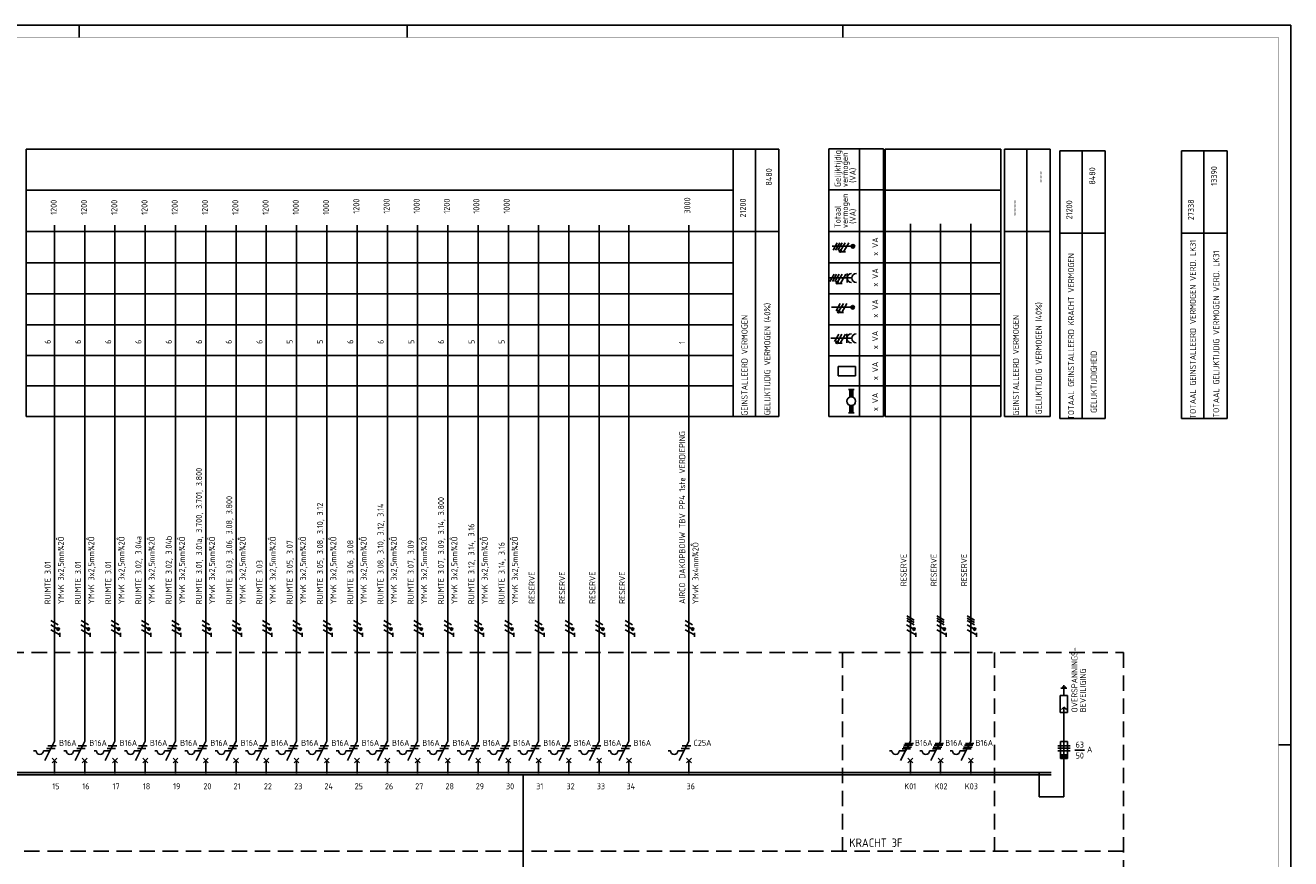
# Model space of a CAD drawing. Header units: millimetres. Extents: x 0 to 841, y 0 to 594.
# Tile 4 of 4: x 318 to 841, y 250 to 594. Entities that reach past the tile are written whole.
import ezdxf
from ezdxf.enums import TextEntityAlignment as Align

# ---------------------------------------------------------------- set-up
doc = ezdxf.new("R2010")
doc.units = ezdxf.units.MM
doc.linetypes.add('HIDDEN', pattern=[9.525, 6.35, -3.175])
for name, color, linetype in [('1', 7, 'CONTINUOUS'), ('40', 1, 'CONTINUOUS'), ('70', 1, 'CONTINUOUS'), ('71', 2, 'CONTINUOUS'), ('73', 4, 'CONTINUOUS'), ('BLOKASP', 9, 'CONTINUOUS'), ('EL$2B---_KADER', 4, 'CONTINUOUS'), ('LIJN018', 210, 'CONTINUOUS'), ('LIJN025', 10, 'CONTINUOUS'), ('LIJN035', 50, 'CONTINUOUS'), ('LIJN050', 90, 'CONTINUOUS'), ('TEKST25', 10, 'CONTINUOUS'), ('TEKST35', 50, 'CONTINUOUS'), ('TEKST50', 90, 'CONTINUOUS')]:
    doc.layers.add(name, color=color, linetype=linetype)
doc.styles.add('5_0', font='iso.shx')
doc.styles.add('ISO', font='ISO.SHX')
doc.styles.add('NEN', font='iso.shx')
doc.styles.add('ROMAND', font='romand')

# ---------------------------------------------------------------- blocks, each defined once
blk = doc.blocks.new('A1')
at = {"layer": 'LIJN025'}
for p, q in [((340.5, 589), (340.5, 594)), ((476, 589), (476, 594)), ((656, 589), (656, 594)), ((836, 297), (841, 297))]:
    blk.add_line(p, q, dxfattribs=at)
blk.add_lwpolyline([(0, 0), (0, 594), (841, 594), (841, 0)], close=True, dxfattribs=at)
at = {"layer": 'LIJN050', "const_width": 0.2}
blk.add_lwpolyline([(836, 5), (836, 589), (25, 589), (25, 5)], close=True, dxfattribs=at)
at = {"layer": 'TEKST25', "style": 'ROMAND', "width": 2.899115}
blk.add_attdef('STATUS', text='', height=2.5, dxfattribs=at).set_placement((795, 71.5), (834, 71.5), align=Align.FIT)
at = {"layer": 'TEKST25', "style": 'ISO'}
for tag, p in [('E', (796.25, 66)), ('NAAM-E', (807.75, 66)), ('DATUM-E', (826, 66)), ('D', (796.25, 61)), ('NAAM-D', (807.75, 61)), ('DATUM-D', (826, 61)), ('C', (796.25, 56)), ('NAAM-C', (807.75, 56)), ('DATUM-C', (826, 56)), ('B', (796.25, 51)), ('NAAM-B', (807.75, 51)), ('DATUM-B', (826, 51)), ('A', (796.25, 46)), ('NAAM-A', (807.75, 46)), ('DATUM-A', (826, 46))]:
    blk.add_attdef(tag, text='', height=2.5, dxfattribs=at).set_placement(p, align=Align.CENTER)
for tag, p in [('DATUM', (673.75, 36.25)), ('SCHAAL', (709, 36.25)), ('GETEKEND', (739.25, 36.25)), ('GECONTOL.', (774, 36.25)), ('FORMAAT', (804.25, 28.25))]:
    blk.add_attdef(tag, p, '', height=2.5, dxfattribs=at)
at = {"layer": 'TEKST35', "style": 'ISO'}
for tag, p in [('PROJECT', (675.5, 72.5)), ('PLAATS', (675.5, 63.5)), ('INSTALLATIE-REGEL1', (675.5, 52.5)), ('INSTALLATIE-REGEL2', (675.5, 43.5))]:
    blk.add_attdef(tag, p, '', height=4, dxfattribs=at)
blk.add_attdef('PROJ.NR.', text='', height=4, dxfattribs=at).set_placement((822, 23), align=Align.CENTER)
at = {"layer": 'TEKST50', "style": 'ISO'}
blk.add_attdef('FILE-NAAM', text='', height=5, dxfattribs=at).set_placement((814.5, 7.5), align=Align.CENTER)

msp = doc.modelspace()

# ---------------------------------------------------------------- linework, layer by layer
at = {"layer": '1', "color": 1}
for p, q in [((685.42, 348.49), (682.38, 350.24)), ((697.92, 348.49), (694.88, 350.24)), ((710.42, 348.49), (707.38, 350.24)), ((331.79, 344.77), (328.8, 346.49)), ((331.87, 346.49), (328.83, 348.24)), ((344.29, 344.77), (341.3, 346.49)), ((344.37, 346.49), (341.33, 348.24)), ((356.79, 344.77), (353.8, 346.49)), ((356.87, 346.49), (353.83, 348.24)), ((369.29, 344.77), (366.3, 346.49)), ((369.37, 346.49), (366.33, 348.24)), ((381.79, 344.77), (378.8, 346.49)), ((381.87, 346.49), (378.83, 348.24)), ((394.29, 344.77), (391.3, 346.49)), ((394.37, 346.49), (391.33, 348.24)), ((406.79, 344.77), (403.8, 346.49)), ((406.87, 346.49), (403.83, 348.24)), ((419.29, 344.77), (416.3, 346.49)), ((419.37, 346.49), (416.33, 348.24)), ((431.79, 344.77), (428.8, 346.49)), ((431.87, 346.49), (428.83, 348.24)), ((444.29, 344.77), (441.3, 346.49)), ((444.37, 346.49), (441.33, 348.24)), ((456.79, 344.77), (453.8, 346.49)), ((456.87, 346.49), (453.83, 348.24)), ((469.29, 344.77), (466.3, 346.49)), ((469.37, 346.49), (466.33, 348.24)), ((481.79, 344.77), (478.8, 346.49)), ((481.87, 346.49), (478.83, 348.24)), ((494.29, 344.77), (491.3, 346.49)), ((494.37, 346.49), (491.33, 348.24)), ((506.79, 344.77), (503.8, 346.49)), ((506.87, 346.49), (503.83, 348.24)), ((519.29, 344.77), (516.3, 346.49)), ((519.37, 346.49), (516.33, 348.24)), ((531.79, 344.77), (528.8, 346.49)), ((531.87, 346.49), (528.83, 348.24)), ((544.29, 344.77), (541.3, 346.49)), ((544.37, 346.49), (541.33, 348.24)), ((556.79, 344.77), (553.8, 346.49)), ((556.87, 346.49), (553.83, 348.24)), ((569.09, 344.77), (566.1, 346.49)), ((569.17, 346.49), (566.13, 348.24)), ((593.89, 344.77), (590.9, 346.49)), ((593.97, 346.49), (590.93, 348.24)), ((685.34, 344.77), (682.35, 346.49)), ((685.42, 347.49), (682.38, 349.24)), ((685.42, 346.49), (682.38, 348.24)), ((697.84, 344.77), (694.85, 346.49)), ((697.92, 347.49), (694.88, 349.24)), ((697.92, 346.49), (694.88, 348.24)), ((710.34, 344.77), (707.35, 346.49)), ((710.42, 347.49), (707.38, 349.24)), ((710.42, 346.49), (707.38, 348.24)), ((332.62, 342.33), (328.83, 344.52)), ((345.12, 342.33), (341.33, 344.52)), ((357.62, 342.33), (353.83, 344.52)), ((370.12, 342.33), (366.33, 344.52)), ((382.62, 342.33), (378.83, 344.52)), ((395.12, 342.33), (391.33, 344.52)), ((407.62, 342.33), (403.83, 344.52)), ((420.12, 342.33), (416.33, 344.52)), ((432.62, 342.33), (428.83, 344.52)), ((445.12, 342.33), (441.33, 344.52)), ((457.62, 342.33), (453.83, 344.52)), ((470.12, 342.33), (466.33, 344.52)), ((482.62, 342.33), (478.83, 344.52)), ((495.12, 342.33), (491.33, 344.52)), ((507.62, 342.33), (503.83, 344.52)), ((520.12, 342.33), (516.33, 344.52)), ((532.62, 342.33), (528.83, 344.52)), ((545.12, 342.33), (541.33, 344.52)), ((557.62, 342.33), (553.83, 344.52)), ((569.92, 342.33), (566.13, 344.52)), ((594.72, 342.33), (590.93, 344.52)), ((686.17, 342.33), (682.38, 344.52)), ((698.67, 342.33), (694.88, 344.52)), ((711.17, 342.33), (707.38, 344.52)), ((744.85, 296.54), (749.85, 296.54)), ((749.85, 296.54), (744.85, 296.54)), ((744.85, 295.54), (749.85, 295.54)), ((744.85, 294.54), (749.85, 294.54))]:
    msp.add_line(p, q, dxfattribs=at)
at = {"layer": '1', "color": 2}
for p, q in [((745.8, 317.35), (748.8, 317.35)), ((745.8, 310.35), (745.8, 317.35)), ((748.8, 317.35), (748.8, 310.35)), ((745.8, 310.35), (748.8, 310.35)), ((326.33, 290.53), (330.35, 298.56)), ((338.83, 290.53), (342.85, 298.56)), ((351.33, 290.53), (355.35, 298.56)), ((363.83, 290.53), (367.85, 298.56)), ((376.33, 290.53), (380.35, 298.56)), ((388.83, 290.53), (392.85, 298.56)), ((401.33, 290.53), (405.35, 298.56)), ((413.83, 290.53), (417.85, 298.56)), ((426.33, 290.53), (430.35, 298.56)), ((438.83, 290.53), (442.85, 298.56)), ((451.33, 290.53), (455.35, 298.56)), ((463.83, 290.53), (467.85, 298.56)), ((476.33, 290.53), (480.35, 298.56)), ((488.83, 290.53), (492.85, 298.56)), ((501.33, 290.53), (505.35, 298.56)), ((513.83, 290.53), (517.85, 298.56)), ((526.33, 290.53), (530.35, 298.56)), ((538.83, 290.53), (542.85, 298.56)), ((551.33, 290.53), (555.35, 298.56)), ((563.63, 290.53), (567.65, 298.56)), ((588.43, 290.53), (592.45, 298.56)), ((679.88, 290.53), (683.9, 298.56)), ((692.38, 290.53), (696.4, 298.56)), ((704.88, 290.53), (708.9, 298.56)), ((745.85, 298.29), (748.85, 298.29)), ((745.85, 291.29), (745.85, 298.29)), ((748.85, 298.29), (748.85, 291.29)), ((321.75, 294.53), (322.75, 294.53)), ((325.75, 294.53), (328.33, 294.53)), ((334.25, 294.53), (335.25, 294.53)), ((338.25, 294.53), (340.83, 294.53)), ((346.75, 294.53), (347.75, 294.53)), ((350.75, 294.53), (353.33, 294.53)), ((359.25, 294.53), (360.25, 294.53)), ((363.25, 294.53), (365.83, 294.53)), ((371.75, 294.53), (372.75, 294.53)), ((375.75, 294.53), (378.33, 294.53)), ((384.25, 294.53), (385.25, 294.53)), ((388.25, 294.53), (390.83, 294.53)), ((396.75, 294.53), (397.75, 294.53)), ((400.75, 294.53), (403.33, 294.53)), ((409.25, 294.53), (410.25, 294.53)), ((413.25, 294.53), (415.83, 294.53)), ((421.75, 294.53), (422.75, 294.53)), ((425.75, 294.53), (428.33, 294.53)), ((434.25, 294.53), (435.25, 294.53)), ((438.25, 294.53), (440.83, 294.53)), ((446.75, 294.53), (447.75, 294.53)), ((450.75, 294.53), (453.33, 294.53)), ((459.25, 294.53), (460.25, 294.53)), ((463.25, 294.53), (465.83, 294.53)), ((471.75, 294.53), (472.75, 294.53)), ((475.75, 294.53), (478.33, 294.53)), ((484.25, 294.53), (485.25, 294.53)), ((488.25, 294.53), (490.83, 294.53)), ((496.75, 294.53), (497.75, 294.53)), ((500.75, 294.53), (503.33, 294.53)), ((509.25, 294.53), (510.25, 294.53)), ((513.25, 294.53), (515.83, 294.53)), ((521.75, 294.53), (522.75, 294.53)), ((525.75, 294.53), (528.33, 294.53)), ((534.25, 294.53), (535.25, 294.53)), ((538.25, 294.53), (540.83, 294.53)), ((546.75, 294.53), (547.75, 294.53)), ((550.75, 294.53), (553.33, 294.53)), ((559.05, 294.53), (560.05, 294.53)), ((563.05, 294.53), (565.63, 294.53)), ((583.85, 294.53), (584.85, 294.53)), ((587.85, 294.53), (590.43, 294.53)), ((675.3, 294.53), (676.3, 294.53)), ((679.3, 294.53), (681.88, 294.53)), ((687.8, 294.53), (688.8, 294.53)), ((691.8, 294.53), (694.38, 294.53)), ((700.3, 294.53), (701.3, 294.53)), ((704.3, 294.53), (706.88, 294.53)), ((748.85, 292.79), (745.85, 292.79)), ((748.85, 292.54), (745.85, 292.54)), ((748.85, 292.29), (745.85, 292.29)), ((748.85, 292.04), (745.85, 292.04)), ((748.85, 291.79), (745.85, 291.79)), ((748.85, 291.54), (745.85, 291.54)), ((748.85, 291.29), (745.85, 291.29))]:
    msp.add_line(p, q, dxfattribs=at)
at = {"layer": '1', "color": 1}
for centre in [(331.87, 344.74), (344.37, 344.74), (356.87, 344.74), (369.37, 344.74), (381.87, 344.74), (394.37, 344.74), (406.87, 344.74), (419.37, 344.74), (431.87, 344.74), (444.37, 344.74), (456.87, 344.74), (469.37, 344.74), (481.87, 344.74), (494.37, 344.74), (506.87, 344.74), (519.37, 344.74), (531.87, 344.74), (544.37, 344.74), (556.87, 344.74), (569.17, 344.74), (593.97, 344.74), (685.42, 344.74), (697.92, 344.74), (710.42, 344.74)]:
    msp.add_circle(centre, 0.5, dxfattribs=at)
at = {"layer": '1', "color": 2}
for centre in [(324.25, 294.53), (336.75, 294.53), (349.25, 294.53), (361.75, 294.53), (374.25, 294.53), (386.75, 294.53), (399.25, 294.53), (411.75, 294.53), (424.25, 294.53), (436.75, 294.53), (449.25, 294.53), (461.75, 294.53), (474.25, 294.53), (486.75, 294.53), (499.25, 294.53), (511.75, 294.53), (524.25, 294.53), (536.75, 294.53), (549.25, 294.53), (561.55, 294.53), (586.35, 294.53), (677.8, 294.53), (690.3, 294.53), (702.8, 294.53)]:
    msp.add_arc(centre, 1.5, 180, 0, dxfattribs=at)
at = {"layer": '70'}
for p, q in [((332.61, 341.62), (332.61, 343.17)), ((345.11, 341.62), (345.11, 343.17)), ((357.61, 341.62), (357.61, 343.17)), ((370.11, 341.62), (370.11, 343.17)), ((382.61, 341.62), (382.61, 343.17)), ((395.11, 341.62), (395.11, 343.17)), ((407.61, 341.62), (407.61, 343.17)), ((420.11, 341.62), (420.11, 343.17)), ((432.61, 341.62), (432.61, 343.17)), ((445.11, 341.62), (445.11, 343.17)), ((457.61, 341.62), (457.61, 343.17)), ((470.11, 341.62), (470.11, 343.17)), ((482.61, 341.62), (482.61, 343.17)), ((495.11, 341.62), (495.11, 343.17)), ((507.61, 341.62), (507.61, 343.17)), ((520.11, 341.62), (520.11, 343.17)), ((532.61, 341.62), (532.61, 343.17)), ((545.11, 341.62), (545.11, 343.17)), ((557.61, 341.62), (557.61, 343.17)), ((569.91, 341.62), (569.91, 343.17)), ((594.71, 341.62), (594.71, 343.17)), ((686.16, 341.62), (686.16, 343.17)), ((698.66, 341.62), (698.66, 343.17)), ((711.16, 341.62), (711.16, 343.17)), ((748.55, 320.35), (746.05, 320.35)), ((748.05, 320.85), (746.55, 320.85)), ((747.55, 321.35), (747.05, 321.35)), ((747.3, 320.35), (747.3, 317.35)), ((327.08, 295.53), (330.58, 295.53)), ((327.58, 296.53), (331.08, 296.53)), ((339.58, 295.53), (343.08, 295.53)), ((340.08, 296.53), (343.58, 296.53)), ((352.08, 295.53), (355.58, 295.53)), ((352.58, 296.53), (356.08, 296.53)), ((364.58, 295.53), (368.08, 295.53)), ((365.08, 296.53), (368.58, 296.53)), ((377.08, 295.53), (380.58, 295.53)), ((377.58, 296.53), (381.08, 296.53)), ((389.58, 295.53), (393.08, 295.53)), ((390.08, 296.53), (393.58, 296.53)), ((402.08, 295.53), (405.58, 295.53)), ((402.58, 296.53), (406.08, 296.53)), ((414.58, 295.53), (418.08, 295.53)), ((415.08, 296.53), (418.58, 296.53)), ((427.08, 295.53), (430.58, 295.53)), ((427.58, 296.53), (431.08, 296.53)), ((439.58, 295.53), (443.08, 295.53)), ((440.08, 296.53), (443.58, 296.53)), ((452.08, 295.53), (455.58, 295.53)), ((452.58, 296.53), (456.08, 296.53)), ((464.58, 295.53), (468.08, 295.53)), ((465.08, 296.53), (468.58, 296.53)), ((477.08, 295.53), (480.58, 295.53)), ((477.58, 296.53), (481.08, 296.53)), ((489.58, 295.53), (493.08, 295.53)), ((490.08, 296.53), (493.58, 296.53)), ((502.08, 295.53), (505.58, 295.53)), ((502.58, 296.53), (506.08, 296.53)), ((514.58, 295.53), (518.08, 295.53)), ((515.08, 296.53), (518.58, 296.53)), ((527.08, 295.53), (530.58, 295.53)), ((527.58, 296.53), (531.08, 296.53)), ((539.58, 295.53), (543.08, 295.53)), ((540.08, 296.53), (543.58, 296.53)), ((552.08, 295.53), (555.58, 295.53)), ((552.58, 296.53), (556.08, 296.53)), ((564.38, 295.53), (567.88, 295.53)), ((564.88, 296.53), (568.38, 296.53)), ((589.18, 295.53), (592.68, 295.53)), ((589.68, 296.53), (593.18, 296.53)), ((680.51, 295.28), (684.01, 295.28)), ((680.88, 296.03), (684.38, 296.03)), ((681.26, 296.78), (684.76, 296.78)), ((681.63, 297.53), (685.13, 297.53)), ((693.01, 295.28), (696.51, 295.28)), ((693.38, 296.03), (696.88, 296.03)), ((693.76, 296.78), (697.26, 296.78)), ((694.13, 297.53), (697.63, 297.53)), ((705.51, 295.28), (709.01, 295.28)), ((705.88, 296.03), (709.38, 296.03)), ((706.26, 296.78), (709.76, 296.78)), ((706.63, 297.53), (710.13, 297.53)), ((751.87, 294.81), (755.87, 294.81))]:
    msp.add_line(p, q, dxfattribs=at)
at = {"layer": '70', "const_width": 0.5}
for points in [[(331.87, 344.99, 1), (331.87, 344.49, 1)], [(344.37, 344.99, 1), (344.37, 344.49, 1)], [(356.87, 344.99, 1), (356.87, 344.49, 1)], [(369.37, 344.99, 1), (369.37, 344.49, 1)], [(381.87, 344.99, 1), (381.87, 344.49, 1)], [(394.37, 344.99, 1), (394.37, 344.49, 1)], [(406.87, 344.99, 1), (406.87, 344.49, 1)], [(419.37, 344.99, 1), (419.37, 344.49, 1)], [(431.87, 344.99, 1), (431.87, 344.49, 1)], [(444.37, 344.99, 1), (444.37, 344.49, 1)], [(456.87, 344.99, 1), (456.87, 344.49, 1)], [(519.37, 344.99, 1), (519.37, 344.49, 1)], [(531.87, 344.99, 1), (531.87, 344.49, 1)], [(544.37, 344.99, 1), (544.37, 344.49, 1)], [(556.87, 344.99, 1), (556.87, 344.49, 1)], [(569.17, 344.99, 1), (569.17, 344.49, 1)], [(593.97, 344.99, 1), (593.97, 344.49, 1)], [(685.42, 344.99, 1), (685.42, 344.49, 1)], [(697.92, 344.99, 1), (697.92, 344.49, 1)], [(710.42, 344.99, 1), (710.42, 344.49, 1)]]:
    msp.add_lwpolyline(points, format="xyb", close=True, dxfattribs=at)
at = {"layer": '70'}
for centre, start, end in [((469.37, 344.74), 90, 270), ((469.37, 344.74), 270, 90), ((481.87, 344.74), 90, 270), ((481.87, 344.74), 270, 90), ((494.37, 344.74), 90, 270), ((494.37, 344.74), 270, 90), ((506.87, 344.74), 90, 270), ((506.87, 344.74), 270, 90)]:
    msp.add_arc(centre, 0.25, start, end, dxfattribs=at)
at = {"layer": '71'}
for p, q in [((746.33, 311.5), (747.33, 312.5)), ((748.33, 311.5), (747.33, 312.5)), ((747.34, 275.47), (747.34, 312.5)), ((329.35, 289.53), (331.35, 291.53)), ((331.35, 289.53), (329.35, 291.53)), ((343.85, 289.53), (341.85, 291.53)), ((341.85, 289.53), (343.85, 291.53)), ((356.35, 289.53), (354.35, 291.53)), ((354.35, 289.53), (356.35, 291.53)), ((368.85, 289.53), (366.85, 291.53)), ((366.85, 289.53), (368.85, 291.53)), ((381.35, 289.53), (379.35, 291.53)), ((379.35, 289.53), (381.35, 291.53)), ((393.85, 289.53), (391.85, 291.53)), ((391.85, 289.53), (393.85, 291.53)), ((406.35, 289.53), (404.35, 291.53)), ((404.35, 289.53), (406.35, 291.53)), ((418.85, 289.53), (416.85, 291.53)), ((416.85, 289.53), (418.85, 291.53)), ((431.35, 289.53), (429.35, 291.53)), ((429.35, 289.53), (431.35, 291.53)), ((443.85, 289.53), (441.85, 291.53)), ((441.85, 289.53), (443.85, 291.53)), ((456.35, 289.53), (454.35, 291.53)), ((454.35, 289.53), (456.35, 291.53)), ((468.85, 289.53), (466.85, 291.53)), ((466.85, 289.53), (468.85, 291.53)), ((481.35, 289.53), (479.35, 291.53)), ((479.35, 289.53), (481.35, 291.53)), ((493.85, 289.53), (491.85, 291.53)), ((491.85, 289.53), (493.85, 291.53)), ((506.35, 289.53), (504.35, 291.53)), ((504.35, 289.53), (506.35, 291.53)), ((516.85, 289.53), (518.85, 291.53)), ((518.85, 289.53), (516.85, 291.53)), ((529.35, 289.53), (531.35, 291.53)), ((531.35, 289.53), (529.35, 291.53)), ((541.85, 289.53), (543.85, 291.53)), ((543.85, 289.53), (541.85, 291.53)), ((554.35, 289.53), (556.35, 291.53)), ((556.35, 289.53), (554.35, 291.53)), ((566.65, 289.53), (568.65, 291.53)), ((568.65, 289.53), (566.65, 291.53)), ((591.45, 289.53), (593.45, 291.53)), ((593.45, 289.53), (591.45, 291.53)), ((682.9, 289.53), (684.9, 291.53)), ((684.9, 289.53), (682.9, 291.53)), ((695.4, 289.53), (697.4, 291.53)), ((697.4, 289.53), (695.4, 291.53)), ((707.9, 289.53), (709.9, 291.53)), ((709.9, 289.53), (707.9, 291.53)), ((737.15, 275.47), (737.15, 285.47))]:
    msp.add_line(p, q, dxfattribs=at)
at = {"layer": '73'}
for p, q in [((291.31, 285.55), (742.05, 285.55)), ((291.31, 284.55), (742.05, 284.55))]:
    msp.add_line(p, q, dxfattribs=at)
msp.add_solid([(742.05, 284.55), (742.05, 285.55), (291.31, 284.55), (291.31, 285.55)], dxfattribs=at)
at = {"layer": 'BLOKASP', "color": 9, "linetype": 'Continuous'}
for p, q in [((650.17, 432.52), (650.17, 542.99)), ((650.17, 542.99), (672.85, 542.99)), ((662.85, 432.52), (662.85, 542.99)), ((672.85, 432.52), (672.85, 542.99)), ((650.17, 526.07), (672.85, 526.07)), ((650.17, 508.83), (672.85, 508.83)), ((650.17, 495.95), (672.85, 495.95)), ((650.17, 483.09), (672.85, 483.09)), ((650.17, 470.37), (672.85, 470.37)), ((650.17, 457.6), (672.85, 457.6)), ((650.17, 445.15), (672.85, 445.15)), ((650.17, 432.52), (672.85, 432.52))]:
    msp.add_line(p, q, dxfattribs=at)
at = {"layer": 'BLOKASP', "color": 9}
for p, q in [((659.64, 502.8), (651.57, 502.8)), ((653.71, 504.23), (651.96, 501.2)), ((654.71, 504.23), (652.96, 501.2)), ((655.71, 504.23), (653.96, 501.2)), ((656.96, 504.23), (655.24, 501.24)), ((658.46, 504.23), (656.28, 500.45)), ((657.05, 500.45), (655.5, 500.45)), ((657.74, 487.83), (657.74, 491.59)), ((650.65, 489.71), (659.74, 489.71)), ((652.44, 491.23), (650.69, 488.2)), ((653.44, 491.23), (651.69, 488.2)), ((654.44, 491.23), (652.69, 488.2)), ((655.69, 491.23), (653.97, 488.24)), ((655.78, 487.45), (654.23, 487.45)), ((657.19, 491.23), (655.01, 487.45)), ((659.58, 477.6), (651.38, 477.6)), ((654.96, 479.22), (653.21, 476.19)), ((656.21, 479.22), (654.48, 476.23)), ((657.71, 479.22), (655.52, 475.43)), ((656.3, 475.43), (654.74, 475.43)), ((654.36, 466.52), (652.61, 463.49)), ((655.61, 466.52), (653.88, 463.53)), ((657.11, 466.52), (654.92, 462.73)), ((657.66, 462.94), (657.66, 466.69)), ((651.06, 464.81), (659.66, 464.81)), ((655.7, 462.73), (654.14, 462.73)), ((654.12, 449.37), (654.12, 453.12)), ((654.12, 453.12), (661.3, 453.12)), ((661.3, 449.37), (661.3, 453.12)), ((654.12, 449.37), (661.3, 449.37)), ((658.29, 443.6), (660.69, 443.6)), ((658.89, 440.49), (658.89, 443.6)), ((660.09, 440.49), (660.09, 443.6)), ((660.69, 434), (658.29, 434)), ((658.89, 437.1), (658.89, 434)), ((660.09, 437.1), (660.09, 434))]:
    msp.add_line(p, q, dxfattribs=at)
at = {"layer": 'BLOKASP', "color": 9, "const_width": 0.5}
for points in [[(654.74, 500.81, 1), (655.24, 500.81, 1)], [(653.47, 487.81, 1), (653.97, 487.81, 1)], [(653.99, 475.79, 1), (654.49, 475.79, 1)], [(653.39, 463.09, 1), (653.89, 463.09, 1)]]:
    msp.add_lwpolyline(points, format="xyb", close=True, dxfattribs=at)
at = {"layer": 'BLOKASP', "color": 9}
for centre, radius in [((660.14, 502.8), 0.75), ((660.14, 502.8), 0.5), ((660.14, 502.8), 0.25), ((654.99, 500.81), 0.5), ((653.72, 487.81), 0.5), ((654.24, 475.79), 0.5), ((660.08, 477.6), 0.75), ((660.08, 477.6), 0.5), ((660.08, 477.6), 0.25), ((653.64, 463.09), 0.5), ((659.49, 438.8), 1.8)]:
    msp.add_circle(centre, radius, dxfattribs=at)
for centre in [(659.62, 489.71), (661.62, 489.71), (659.53, 464.81), (661.53, 464.81)]:
    msp.add_arc(centre, 1.88, 90, 270, dxfattribs=at)
for points in [[(658.89, 440.6), (660.09, 440.6), (658.89, 443.6), (660.09, 443.6)], [(658.89, 440.6), (658.89, 440.54), (659.49, 440.6)], [(660.09, 440.54), (660.09, 440.6), (659.55, 440.6)], [(658.89, 437), (658.89, 437.06), (659.43, 437)], [(658.89, 434), (660.09, 434), (658.89, 437), (660.09, 437)], [(660.09, 437), (660.09, 437.06), (659.55, 437)]]:
    msp.add_solid(points, dxfattribs=at)
at = {"layer": 'LIJN018', "color": 9, "linetype": 'Continuous'}
for p, q in [((318.6, 432.55), (318.6, 542.89)), ((318.6, 542.89), (580.36, 542.89)), ((348.98, 542.89), (610.73, 542.89)), ((673.45, 432.55), (673.45, 542.89)), ((673.45, 542.89), (721.26, 542.89)), ((318.6, 525.89), (580.36, 525.89)), ((348.98, 525.89), (610.73, 525.89)), ((673.45, 525.89), (721.26, 525.89)), ((318.6, 508.93), (580.36, 508.93)), ((348.98, 508.93), (610.73, 508.93)), ((673.45, 508.93), (721.26, 508.93)), ((318.6, 495.93), (580.36, 495.93)), ((348.98, 495.93), (610.73, 495.93)), ((673.45, 495.93), (721.26, 495.93)), ((318.6, 483.15), (580.36, 483.15)), ((348.98, 483.15), (610.73, 483.15)), ((673.45, 483.15), (721.26, 483.15)), ((318.6, 470.35), (580.36, 470.35)), ((348.98, 470.35), (610.73, 470.35)), ((673.45, 470.35), (721.26, 470.35)), ((318.6, 457.65), (580.36, 457.65)), ((348.98, 457.65), (610.73, 457.65)), ((673.45, 457.65), (721.26, 457.65)), ((318.6, 445.15), (580.36, 445.15)), ((348.98, 445.15), (610.73, 445.15)), ((673.45, 445.15), (721.26, 445.15)), ((318.6, 432.55), (580.36, 432.55)), ((348.98, 432.55), (610.73, 432.55)), ((673.45, 432.55), (721.26, 432.55))]:
    msp.add_line(p, q, dxfattribs=at)
at = {"layer": 'LIJN018', "color": 9}
msp.add_line((721.26, 432.55), (721.26, 542.89), dxfattribs=at)
at = {"layer": 'LIJN025', "linetype": 'Continuous'}
for p, q in [((610.73, 432.52), (610.73, 542.92)), ((610.73, 542.92), (629.53, 542.92)), ((619.9, 432.52), (619.9, 542.77)), ((629.53, 432.52), (629.53, 542.92)), ((722.83, 432.52), (722.83, 542.92)), ((722.83, 542.92), (741.63, 542.92)), ((732, 432.52), (732, 542.77)), ((741.63, 432.52), (741.63, 542.92)), ((745.63, 431.76), (745.63, 542.17)), ((745.63, 542.17), (764.42, 542.17)), ((754.8, 431.76), (754.8, 542.01)), ((764.42, 431.76), (764.42, 542.17)), ((795.94, 431.76), (795.94, 542.17)), ((795.94, 542.17), (814.74, 542.17)), ((805.11, 431.76), (805.11, 542.01)), ((814.74, 431.76), (814.74, 542.17)), ((610.73, 508.92), (629.53, 508.92)), ((722.83, 508.92), (741.63, 508.92)), ((745.63, 508.17), (764.42, 508.17)), ((795.94, 508.17), (814.74, 508.17))]:
    msp.add_line(p, q, dxfattribs=at)
at = {"layer": 'LIJN025'}
for p, q in [((610.73, 432.52), (629.53, 432.52)), ((722.83, 432.52), (741.63, 432.52)), ((745.63, 431.76), (764.42, 431.76)), ((795.94, 431.76), (814.74, 431.76))]:
    msp.add_line(p, q, dxfattribs=at)
at = {"layer": 'LIJN025', "linetype": 'HIDDEN'}
for p, q in [((63.75, 335.12), (771.9, 335.12)), ((655.9, 335.12), (655.9, 253.12)), ((718.65, 335.12), (718.65, 253.12)), ((771.9, 335.12), (771.9, 170.17)), ((771.9, 253.12), (63.75, 253.12))]:
    msp.add_line(p, q, dxfattribs=at)
at = {"layer": 'LIJN035'}
for p, q in [((330.35, 298.56), (330.35, 511.57)), ((342.85, 298.56), (342.85, 511.57)), ((355.35, 298.56), (355.35, 511.57)), ((367.85, 298.56), (367.85, 511.57)), ((380.35, 298.56), (380.35, 511.57)), ((392.85, 298.56), (392.85, 511.57)), ((405.35, 298.56), (405.35, 511.57)), ((417.85, 298.56), (417.85, 511.57)), ((430.35, 298.56), (430.35, 511.57)), ((442.85, 298.56), (442.85, 511.57)), ((455.35, 298.56), (455.35, 511.57)), ((467.85, 298.56), (467.85, 511.57)), ((480.35, 298.56), (480.35, 511.57)), ((492.85, 298.56), (492.85, 511.57)), ((505.35, 298.56), (505.35, 511.57)), ((517.85, 298.56), (517.85, 511.57)), ((530.35, 298.56), (530.35, 511.57)), ((542.85, 298.56), (542.85, 511.57)), ((555.35, 298.56), (555.35, 511.57)), ((567.65, 298.56), (567.65, 511.57)), ((592.45, 298.56), (592.45, 511.57)), ((683.9, 298.56), (683.9, 512.07)), ((696.4, 298.56), (696.4, 512.07)), ((708.9, 298.56), (708.9, 512.07)), ((330.35, 285.12), (330.35, 290.62)), ((342.85, 285.12), (342.85, 290.62)), ((355.35, 285.12), (355.35, 290.62)), ((367.85, 285.12), (367.85, 290.62)), ((380.35, 285.12), (380.35, 290.62)), ((392.85, 285.12), (392.85, 290.62)), ((405.35, 285.12), (405.35, 290.62)), ((417.85, 285.12), (417.85, 290.62)), ((430.35, 285.12), (430.35, 290.62)), ((442.85, 285.12), (442.85, 290.62)), ((455.35, 285.12), (455.35, 290.62)), ((467.85, 285.12), (467.85, 290.62)), ((480.35, 285.12), (480.35, 290.62)), ((492.85, 285.12), (492.85, 290.62)), ((505.35, 285.12), (505.35, 290.62)), ((517.85, 285.12), (517.85, 290.62)), ((530.35, 285.12), (530.35, 290.62)), ((542.85, 285.12), (542.85, 290.62)), ((555.35, 285.12), (555.35, 290.62)), ((567.65, 285.12), (567.65, 290.62)), ((592.45, 285.12), (592.45, 290.62)), ((683.9, 285.12), (683.9, 290.62)), ((696.4, 285.12), (696.4, 290.62)), ((708.9, 285.12), (708.9, 290.62)), ((523.98, 231.21), (523.98, 284.62)), ((737.15, 275.47), (747.34, 275.47))]:
    msp.add_line(p, q, dxfattribs=at)

# ---------------------------------------------------------------- block references
at = {"layer": 'EL$2B---_KADER'}
msp.add_blockref('A1', (0, 0), dxfattribs=at)

# ---------------------------------------------------------------- texts
at = {"layer": '40', "style": 'NEN'}
for s, p in [('8480', (626.71, 531.42)), ('8480', (760.27, 531.82)), ('13390', (810.59, 531.82)), ('---', (738.81, 531.42)), ('21200', (615.99, 518.6)), ('----', (728.09, 518.6)), ('21200', (750.76, 517.84)), ('27338', (801.07, 517.84)), ('TOTAAL GEINSTALLEERD VERMOGEN VERD. LK31', (801.85, 468.57)), ('TOTAAL GELIJKTIJDIG VERMOGEN VERD. LK31', (811.48, 466.56)), ('TOTAAL GEINSTALLEERD KRACHT VERMOGEN', (751.54, 465.56)), ('GELIJKTIJDIG VERMOGEN (40%)', (626.04, 456.25)), ('GELIJKTIJDIG VERMOGEN (40%)', (738.14, 456.55)), ('GEINSTALLEERD VERMOGEN', (616.64, 453.64)), ('GEINSTALLEERD VERMOGEN', (728.74, 453.64)), ('GELIJKTIJDIGHEID ', (760.93, 447.56))]:
    msp.add_text(s, height=2.5, rotation=90, dxfattribs=at).set_placement(p, align=Align.CENTER)
for s, p in [('1200', (331.28, 515.76)), ('1200', (343.78, 515.76)), ('1200', (356.28, 515.76)), ('1200', (368.78, 515.76)), ('1200', (381.28, 515.76)), ('1200', (393.78, 515.76)), ('1200', (406.28, 515.76)), ('1200', (418.78, 515.76)), ('1000', (431.28, 515.76)), ('1000', (443.78, 515.76)), ('1200', (456.28, 516.26)), ('1200', (468.78, 516.26)), ('1000', (481.18, 516.26)), ('1200', (493.68, 516.26)), ('1000', (505.88, 516.26)), ('1000', (518.38, 516.26)), ('3000', (592.98, 516.26)), ('6', (328.78, 462.46)), ('6', (341.28, 462.46)), ('6', (353.78, 462.46)), ('6', (366.28, 462.46)), ('6', (378.78, 462.46)), ('6', (391.28, 462.46)), ('6', (403.58, 462.46)), ('6', (416.28, 462.46)), ('5', (428.78, 462.46)), ('5', (441.28, 462.46)), ('6', (453.78, 462.46)), ('6', (466.38, 462.46)), ('5', (478.98, 462.46)), ('6', (491.28, 462.46)), ('5', (503.88, 462.46)), ('5', (516.28, 462.46)), ('1', (590.88, 462.46)), ('AIRCO DAKOPBOUW TBV PP4 1ste VERDIEPING', (590.88, 355.16)), ('RUIMTE 3.01, 3.01a, 3.700, 3.701, 3.800', (391.28, 354.96)), ('RUIMTE 3.03, 3.06, 3.08, 3.800', (403.78, 354.96)), ('RUIMTE 3.05, 3.08, 3.10, 3.12', (441.28, 354.96)), ('RUIMTE 3.08, 3.10, 3.12, 3.14', (466.28, 354.96)), ('RUIMTE 3.07, 3.09, 3.14, 3.800', (491.28, 354.96)), ('RUIMTE 3.12, 3.14, 3.16', (503.78, 354.96)), (' YMvK 3x2,5mm¾2Ô', (334.28, 353.46)), (' YMvK 3x2,5mm¾2Ô', (346.78, 353.46)), (' YMvK 3x2,5mm¾2Ô', (359.28, 353.46)), ('RUIMTE 3.02, 3.04a', (366.28, 354.96)), (' YMvK 3x2,5mm¾2Ô', (371.78, 353.46)), ('RUIMTE 3.02, 3.04b', (378.78, 354.96)), (' YMvK 3x2,5mm¾2Ô', (384.28, 353.46)), (' YMvK 3x2,5mm¾2Ô', (396.68, 353.46)), (' YMvK 3x2,5mm¾2Ô', (409.28, 353.46)), (' YMvK 3x2,5mm¾2Ô', (421.78, 353.46)), ('RUIMTE 3.05, 3.07', (428.78, 354.96)), (' YMvK 3x2,5mm¾2Ô', (434.28, 353.46)), (' YMvK 3x2,5mm¾2Ô', (446.78, 353.46)), ('RUIMTE 3.06, 3.08', (453.78, 354.96)), (' YMvK 3x2,5mm¾2Ô', (459.28, 353.46)), (' YMvK 3x2,5mm¾2Ô', (471.78, 353.46)), ('RUIMTE 3.07, 3.09', (478.78, 354.96)), (' YMvK 3x2,5mm¾2Ô', (484.28, 353.46)), (' YMvK 3x2,5mm¾2Ô', (496.78, 353.46)), (' YMvK 3x2,5mm¾2Ô', (509.28, 353.46)), ('RUIMTE 3.14, 3.16', (516.28, 354.96)), (' YMvK 3x2,5mm¾2Ô', (521.78, 353.46)), (' YMvK 3x4mm¾2Ô', (596.38, 353.46)), ('RESERVE', (682.33, 362.46)), ('RESERVE', (694.83, 362.46)), ('RESERVE', (707.33, 362.46)), ('RUIMTE 3.01', (328.78, 354.96)), ('RUIMTE 3.01', (341.28, 354.96)), ('RUIMTE 3.01', (353.78, 354.96)), ('RUIMTE 3.03', (416.28, 354.96)), ('RESERVE', (528.78, 355.16)), ('RESERVE', (541.28, 355.16)), ('RESERVE', (553.78, 355.16)), ('RESERVE', (566.08, 355.16)), ('OVERSPANNINGS-', (752.94, 310.4)), ('BEVEILIGING', (756.44, 310.4))]:
    msp.add_text(s, height=2.5, rotation=90, dxfattribs=at).set_placement(p)
for s, p in [('B16A', (332.26, 296.54)), ('B16A', (344.76, 296.54)), ('B16A', (357.26, 296.54)), ('B16A', (369.76, 296.54)), ('B16A', (382.26, 296.54)), ('B16A', (394.76, 296.54)), ('B16A', (407.26, 296.54)), ('B16A', (419.76, 296.54)), ('B16A', (432.26, 296.54)), ('B16A', (444.76, 296.54)), ('B16A', (457.26, 296.54)), ('B16A', (469.76, 296.54)), ('B16A', (482.26, 296.54)), ('B16A', (494.76, 296.54)), ('B16A', (507.26, 296.54)), ('B16A', (519.76, 296.54)), ('B16A', (532.26, 296.54)), ('B16A', (544.76, 296.54)), ('B16A', (557.26, 296.54)), ('B16A', (569.56, 296.54)), ('C25A', (594.36, 296.54)), ('B16A', (685.81, 296.54)), ('B16A', (698.31, 296.54)), ('B16A', (710.81, 296.54)), ('A', (756.87, 293.81))]:
    msp.add_text(s, height=2.5, dxfattribs=at).set_placement(p)
for s, p in [('63', (753.87, 295.81)), ('50', (753.87, 291.31))]:
    msp.add_text(s, height=2.5, dxfattribs=at).set_placement(p, align=Align.CENTER)
at = {"layer": 'BLOKASP', "color": 9, "linetype": 'Continuous', "style": 'NEN'}
for s, p in [('Gelijktijdig', (655.1, 527.24)), ('vermogen', (658.1, 527.24)), ('(VA)', (661.35, 528.99)), ('vermogen', (658.1, 510.32)), ('Totaal', (655.1, 510.32)), ('(VA)', (661.35, 512.07)), ('x VA', (670.6, 498.88)), ('x VA', (670.6, 486.11)), ('x VA', (670.6, 473.32)), ('x VA', (670.6, 460.3)), ('x VA', (670.6, 447.53)), ('x VA', (670.6, 434.75))]:
    msp.add_text(s, height=2.5, rotation=90, dxfattribs=at).set_placement(p)
at = {"layer": 'TEKST25', "style": '5_0'}
for s, p in [('15', (329.46, 278.62)), ('16', (341.85, 278.62)), ('17', (354.35, 278.62)), ('18', (366.85, 278.62)), ('19', (379.35, 278.62)), ('20', (391.85, 278.62)), ('21', (404.35, 278.62)), ('22', (416.85, 278.62)), ('23', (429.35, 278.62)), ('24', (441.85, 278.62)), ('25', (454.35, 278.62)), ('26', (466.85, 278.62)), ('27', (479.35, 278.62)), ('28', (491.85, 278.62)), ('29', (504.35, 278.62)), ('30', (516.85, 278.62)), ('31', (529.35, 278.62)), ('32', (541.85, 278.62)), ('33', (554.35, 278.62)), ('34', (566.65, 278.62)), ('36', (591.45, 278.62)), ('K01', (681.4, 278.62)), ('K02', (693.9, 278.62)), ('K03', (706.4, 278.62))]:
    msp.add_text(s, height=2.5, dxfattribs=at).set_placement(p)
at = {"layer": 'TEKST35', "linetype": 'HIDDEN', "style": 'ISO'}
msp.add_text('KRACHT 3F', height=3.5, dxfattribs=at).set_placement((658.67, 254.81))

doc.saveas('drawing.dxf')
